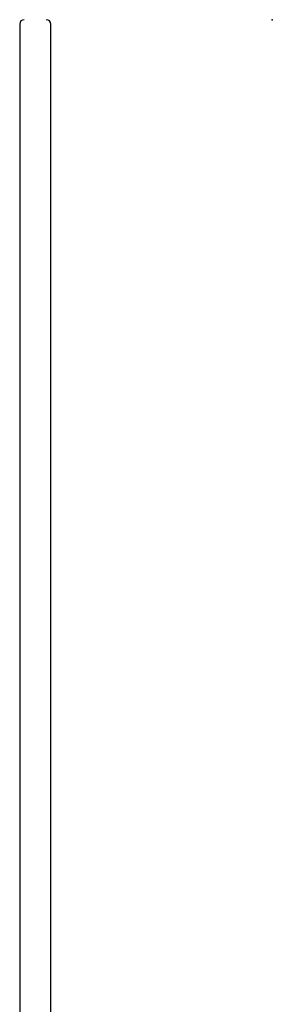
# Model space of a CAD drawing. Header units: metres. Extents: x 15.2 to 54.2, y -39.7 to 1.1.
# Tile 135 of 256: x 34.762 to 34.876, y -32.098 to -31.654. Entities that reach past the tile are written whole.
import ezdxf

# ---------------------------------------------------------------- set-up
doc = ezdxf.new("R2010")
doc.units = ezdxf.units.M
doc.header["$MEASUREMENT"] = 0
doc.layers.add('2D', color=252, linetype='Continuous')
doc.layers.add('PUNTO', color=1, linetype='Continuous')

# ---------------------------------------------------------------- blocks, each defined once
blk = doc.blocks.new('2D_QYOS_600')
for p, q in [((-0.00003, -1.859), (-0.00003, -2.743)), ((-0.00003, -1.859), (-0.00003, -2.743)), ((0.01397, -2.743), (0.01397, -1.859)), ((0.01397, -2.743), (0.01397, -1.859))]:
    blk.add_line(p, q)
for centre, start, end in [((0.00197, -1.859), 90, 180), ((0.00197, -1.859), 90, 180), ((0.01197, -1.859), 0, 90), ((0.01197, -1.859), 0, 90)]:
    blk.add_arc(centre, 0.002, start, end)
blk = doc.blocks.new('dc7d80b7-aa83-45a4-9c07-b2b317e7a196')
at = {"layer": 'PUNTO', "color": 40}
blk.add_point((-1.10607, -0.4277, 0.082), dxfattribs=at)
at = {"layer": '2D'}
blk.add_blockref('2D_QYOS_600', (-1.22, 1.42932), dxfattribs=at)

msp = doc.modelspace()

# ---------------------------------------------------------------- block references
msp.add_blockref('dc7d80b7-aa83-45a4-9c07-b2b317e7a196', (35.98244, -31.22609))

doc.saveas('drawing.dxf')
